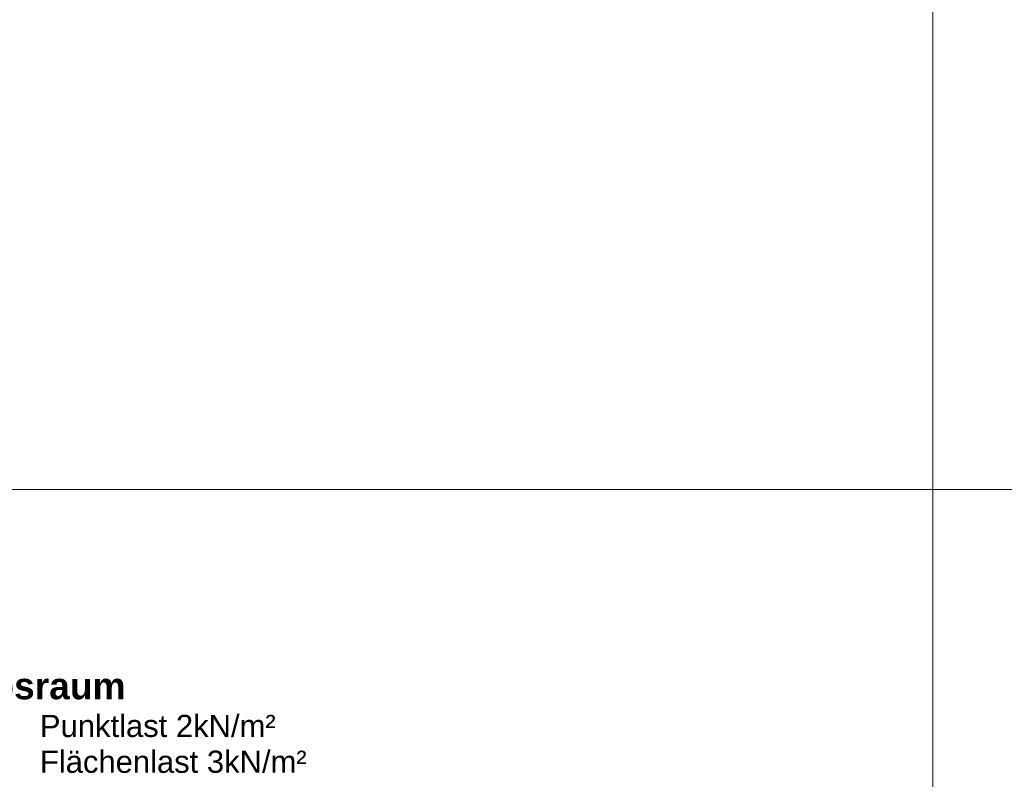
# Model space of a CAD drawing. Header units: metres. Extents: x 0.4 to 30.1, y -10.7 to 8.6.
# Tile 202 of 256: x 5 to 6.1, y 3.9 to 4.7. Entities that reach past the tile are written whole.
import ezdxf

# ---------------------------------------------------------------- set-up
doc = ezdxf.new("R2010")
doc.units = ezdxf.units.M
doc.layers.add('_Bodenaufbauten 20230510 (2D)', color=7, linetype='Continuous', lineweight=9)
doc.layers.add('Keine', color=7, linetype='Continuous', lineweight=9)
doc.styles.add('Arial', font='arial.ttf')
doc.styles.add('Arial (bold)', font='arialbd.ttf')

# ---------------------------------------------------------------- blocks, each defined once
blk = doc.blocks.new('Bodenaufbauten 20230510 (2D)')
at = {"layer": 'Keine', "color": 255, "flags": 128}
for points in [[(4, 6.6), (6, 6.6), (6, 4.2), (4, 4.2)], [(6, 6.6), (8, 6.6), (8, 4.2), (6, 4.2)], [(4, 4.2), (6, 4.2), (6, 1.8), (4, 1.8)], [(6, 4.2), (8, 4.2), (8, 1.8), (6, 1.8)]]:
    blk.add_lwpolyline(points, close=True, dxfattribs=at)
at = {"layer": 'Keine', "color": 7, "transparency": 33554687, "attachment_point": 1}
for s, insert, char_height, line_spacing_factor, style in [('OG 2 - 3.1 - Büroräume, Stabsraum', (4.3794, 3.99146), 0.0302617, 0.99019, 'Arial (bold)'), ('Punktlast 2kN/m²\\PFlächenlast 3kN/m²', (4.98428, 3.94351), 0.0252181, 0.969122, 'Arial')]:
    blk.add_mtext(s, dxfattribs=dict(at, insert=insert, char_height=char_height, line_spacing_factor=line_spacing_factor, style=style))

msp = doc.modelspace()

# ---------------------------------------------------------------- block references
at = {"layer": '_Bodenaufbauten 20230510 (2D)'}
msp.add_blockref('Bodenaufbauten 20230510 (2D)', (0, 0), dxfattribs=at)

doc.saveas('drawing.dxf')
